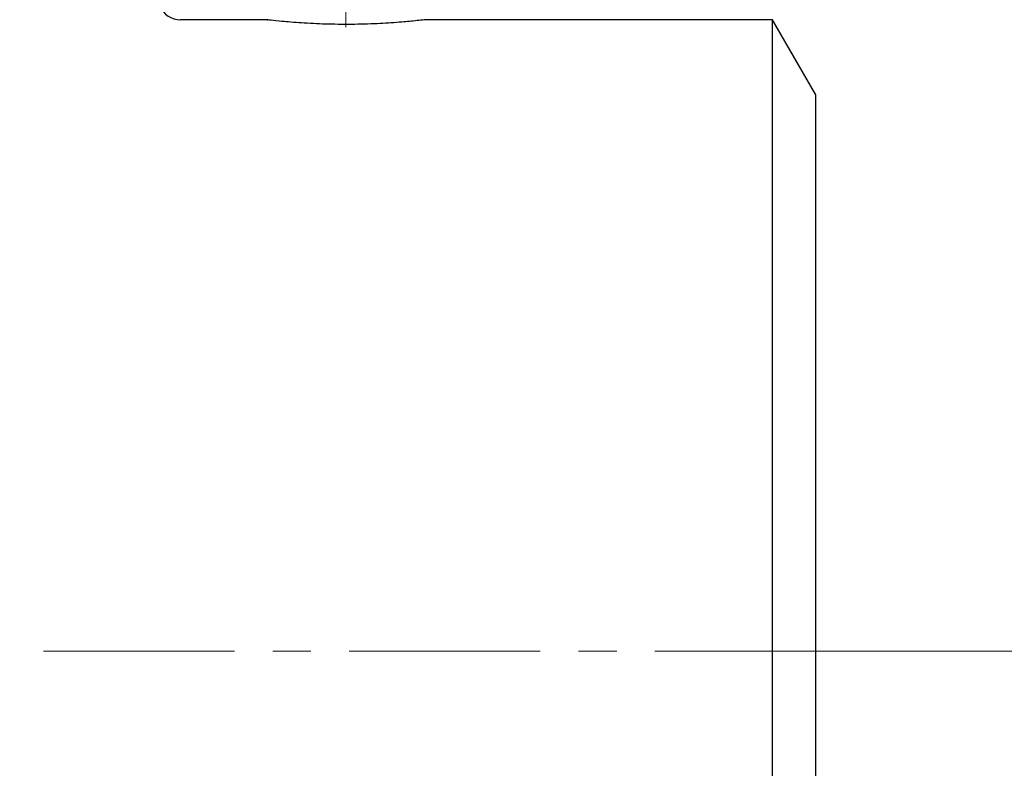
# Model space of a CAD drawing. Header units: millimetres. Extents: x 0 to 840, y 0 to 594.
# Tile 7 of 9: x 291 to 422, y 306 to 406. Entities that reach past the tile are written whole.
import ezdxf

# ---------------------------------------------------------------- set-up
doc = ezdxf.new("R2010")
doc.units = ezdxf.units.MM
doc.header["$LTSCALE"] = 2
doc.linetypes.add('CENTERX2', pattern=[20.32, 12.7, -2.54, 2.54, -2.54])
doc.styles.add('SLDTEXTSTYLE1', font='TXT', dxfattribs={"width": 0.7})
doc.dimstyles.new('SLDDIMSTYLE0', dxfattribs={"dimtxt": 10, "dimasz": 7, "dimexe": 0, "dimexo": 0.0625, "dimgap": 2.5, "dimtad": 2, "dimrnd": 1e-09, "dimzin": 12, "dimdsep": 46, "dimtxsty": 'SLDTEXTSTYLE1', "dimsah": 1, "dimcen": 0.09, "dimadec": 0, "dimazin": 3, "dimtol": 1, "dimtfac": 1, "dimtdec": 3, "dimtofl": 0, "dimtmove": 0, "dimatfit": 3, "dimfxl": 1, "dimfrac": 2, "dimtolj": 1, "dimarcsym": 0})

# ---------------------------------------------------------------- blocks, each defined once
blk = doc.blocks.new('_D')
at = {"color": 7, "linetype": 'Continuous', "lineweight": 0}
for p, q in [((543.13, 531.93), (569.96, 531.93)), ((566.96, 321.93), (566.96, 531.93)), ((401.19, 321.93), (569.96, 321.93))]:
    blk.add_line(p, q, dxfattribs=at)
at = {"color": 7, "linetype": 'Continuous', "lineweight": 18}
for points in [[(566.96, 531.93), (565.96, 524.93), (567.96, 524.93)], [(566.96, 321.93), (567.96, 328.93), (565.96, 328.93)]]:
    blk.add_solid(points, dxfattribs=at)
at = {"color": 7, "linetype": 'Continuous', "lineweight": 18, "insert": (554.07, 434.2), "char_height": 10, "attachment_point": 1, "rotation": 90, "style": 'SLDTEXTSTYLE1'}
blk.add_mtext('210', dxfattribs=at)

msp = doc.modelspace()

# ---------------------------------------------------------------- linework, layer by layer
at = {"color": 7, "linetype": 'CENTERX2', "lineweight": 18}
for p, q in [((334.691, 478.929), (334.691, 404.929)), ((401.191, 321.929), (47.611, 321.929))]:
    msp.add_line(p, q, dxfattribs=at)
at = {"color": 7, "linetype": 'Continuous', "lineweight": 25}
for p, q in [((324.322, 405.929), (312.735, 405.929)), ((391.417, 405.929), (345.191, 405.929)), ((397.191, 395.929), (391.417, 405.929)), ((391.417, 321.929), (391.417, 405.929)), ((397.191, 321.929), (397.191, 395.929)), ((391.417, 237.929), (391.417, 321.929)), ((397.191, 247.929), (397.191, 321.929))]:
    msp.add_line(p, q, dxfattribs=at)
msp.add_arc((312.735, 408.929), 3, 202.67191, 270.00011, dxfattribs=at)
msp.add_open_spline([(345.191, 405.929), (345.169, 405.926), (344.828, 405.887), (343.814, 405.775), (341.866, 405.591), (339.104, 405.406), (335.858, 405.299), (332.432, 405.325), (329.455, 405.446), (326.526, 405.685), (325.673, 405.76), (324.075, 405.942), (324.298, 405.916), (324.322, 405.914)], degree=3, knots=[0, 0, 0, 0, 0.0030797, 0.0490394, 0.1453404, 0.2819695, 0.4432181, 0.6098523, 0.7637739, 0.8890832, 0.971287, 0.9968716, 1, 1, 1, 1], dxfattribs=at)

# ---------------------------------------------------------------- dimensions: what is measured, and where the dimension line sits
at = {"color": 7, "linetype": 'Continuous', "lineweight": 18}
dim = msp.add_linear_dim(base=(566.961, 531.929), p1=(401.191, 321.929), p2=(543.129, 531.929), angle=90, dimstyle='SLDDIMSTYLE0', dxfattribs=at)
dim.commit()
dim.dimension.update_dxf_attribs({"geometry": '_D', "text_midpoint": (566.961, 444.87), "dimtype": 160})

doc.saveas('drawing.dxf')
